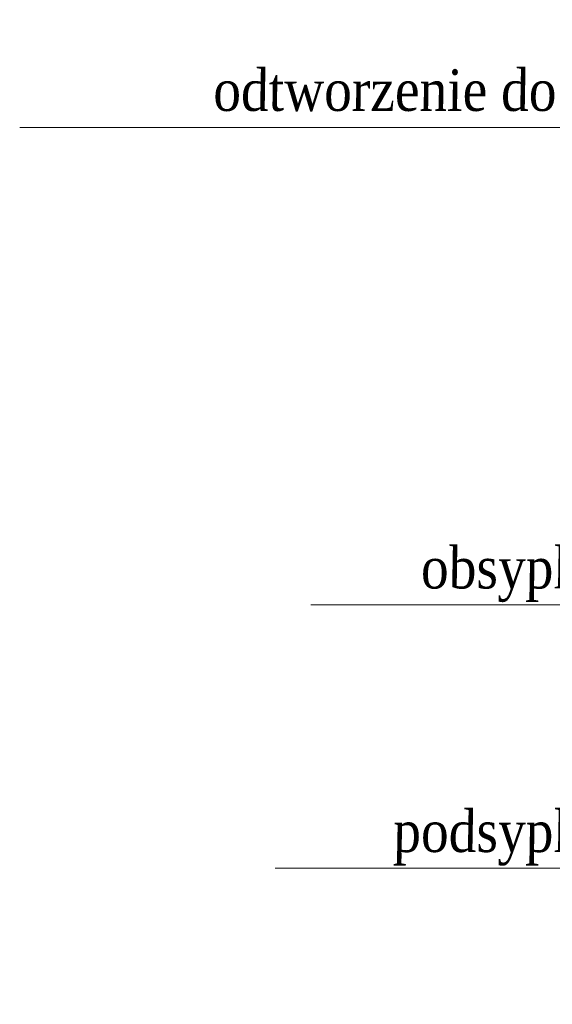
# Model space of a CAD drawing. Header units: metres. Extents: x 179 to 4242, y -694 to 805.
# Tile 20 of 25: x 1462 to 1488, y -256 to -208. Entities that reach past the tile are written whole.
import ezdxf
from ezdxf import colors
from ezdxf.entities.mleader import LeaderData, LeaderLine
from ezdxf.math import Vec2, Vec3

# ---------------------------------------------------------------- set-up
doc = ezdxf.new("R2010")
doc.units = ezdxf.units.M
doc.header["$LTSCALE"] = 2
doc.layers.add('RD_IG_opis', color=7, linetype='Continuous', lineweight=0)
doc.styles.add('1_1000', font='ARIALN.TTF', dxfattribs={"oblique": 1, "height": 2})

msp = doc.modelspace()

# ---------------------------------------------------------------- leaders
at = {"layer": 'RD_IG_opis'}
ml = msp.add_multileader_mtext('Standard', dxfattribs=at)
ml.set_content('\\fGaramond|b0|i0|c238;odtworzenie do stanu istniejącego', color=256, style='1_1000')
ml.set_leader_properties(color=256, linetype='ByLayer', lineweight=-1)
ml.build(insert=Vec2(0, 0))
ml.multileader.update_dxf_attribs({"text_left_attachment_type": 6, "text_right_attachment_type": 6, "dogleg_length": 0.2, "arrow_head_size": 1.6})
ctx = ml.context
ctx.base_point, ctx.char_height, ctx.arrow_head_size, ctx.landing_gap_size, ctx.plane_origin, ctx.plane_x_axis, ctx.plane_y_axis = Vec3(1467.662163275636, -213.5186668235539), 2, 1.6, 0.2, Vec3(1495.187777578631, -192.9578877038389), Vec3(1, -4.898587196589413e-16), Vec3(4.898587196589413e-16, 1)
ctx.left_attachment, ctx.right_attachment, ctx.text_align_type = 6, 6, 2
notes = []
notes.append((ctx, [(0, (1, 1, 0), (1507.951347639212, -213.5186668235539), (-1, 4.898587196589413e-16), 0.2, [(0, [(1518.004816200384, -208.3410670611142)], 0, [])])]))
ctx.mtext.insert, ctx.mtext.text_direction, ctx.mtext.alignment, ctx.mtext.flow_direction = Vec3(1507.551347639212, -210.7158640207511), Vec3(1, -4.898587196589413e-16), 3, 5
ml = msp.add_multileader_mtext('Standard', dxfattribs=at)
ml.set_content('\\fGaramond|b0|i0;obsypka piaskowa 30cm', color=256, style='1_1000')
ml.set_leader_properties(color=256, linetype='ByLayer', lineweight=-1)
ml.build(insert=Vec2(0, 0))
ml.multileader.update_dxf_attribs({"text_left_attachment_type": 6, "text_right_attachment_type": 6, "dogleg_length": 0.2, "arrow_head_size": 1.6})
ctx = ml.context
ctx.base_point, ctx.char_height, ctx.arrow_head_size, ctx.landing_gap_size, ctx.plane_origin, ctx.plane_x_axis, ctx.plane_y_axis = Vec3(1478.968527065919, -236.4042191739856), 2, 1.6, 0.2, Vec3(1506.429430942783, -221.8167769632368), Vec3(1, -4.898587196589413e-16), Vec3(4.898587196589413e-16, 1)
ctx.left_attachment, ctx.right_attachment, ctx.text_align_type = 6, 6, 2
notes.append((ctx, [(0, (1, 1, 0), (1507.951347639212, -236.4042191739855), (-1, 4.898587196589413e-16), 0.2, [(0, [(1521.566096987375, -231.6871531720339)], 0, [])])]))
ctx.mtext.insert, ctx.mtext.text_direction, ctx.mtext.alignment, ctx.mtext.flow_direction = Vec3(1507.551347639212, -233.6214363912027), Vec3(1, -4.898587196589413e-16), 3, 5
ml = msp.add_multileader_mtext('Standard', dxfattribs=at)
ml.set_content('\\fGaramond|b0|i0;podsypka piaskowa 20cm', color=256, style='1_1000')
ml.set_leader_properties(color=256, linetype='ByLayer', lineweight=-1)
ml.build(insert=Vec2(0, 0))
ml.multileader.update_dxf_attribs({"text_left_attachment_type": 6, "text_right_attachment_type": 6, "dogleg_length": 0.2, "arrow_head_size": 1.6})
ctx = ml.context
ctx.base_point, ctx.char_height, ctx.arrow_head_size, ctx.landing_gap_size, ctx.plane_origin, ctx.plane_x_axis, ctx.plane_y_axis = Vec3(1477.443001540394, -249.0454019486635), 2, 1.6, 0.2, Vec3(1509.533430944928, -234.4579597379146), Vec3(1, -4.898587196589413e-16), Vec3(4.898587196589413e-16, 1)
ctx.left_attachment, ctx.right_attachment, ctx.text_align_type = 6, 6, 2
notes.append((ctx, [(0, (1, 1, 0), (1507.951347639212, -249.0454019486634), (-1, 4.898587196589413e-16), 0.2, [(0, [(1521.566096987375, -240.4203099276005)], 0, [])])]))
ctx.mtext.insert, ctx.mtext.text_direction, ctx.mtext.alignment, ctx.mtext.flow_direction = Vec3(1507.551347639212, -246.2626191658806), Vec3(1, -4.898587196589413e-16), 3, 5
for ctx, leaders in notes:
    for number, flags, end, landing, length, lines in leaders:
        leader = LeaderData()
        leader.index, (leader.has_last_leader_line, leader.has_dogleg_vector, leader.attachment_direction) = number, flags
        leader.last_leader_point, leader.dogleg_vector, leader.dogleg_length = Vec3(end), Vec3(landing), length
        for number, points, colour, breaks in lines:
            line = LeaderLine()
            line.index, line.vertices, line.color, line.breaks = number, Vec3.list(points), colors.encode_raw_color(colour), breaks
            leader.lines.append(line)
        ctx.leaders.append(leader)

doc.saveas('drawing.dxf')
